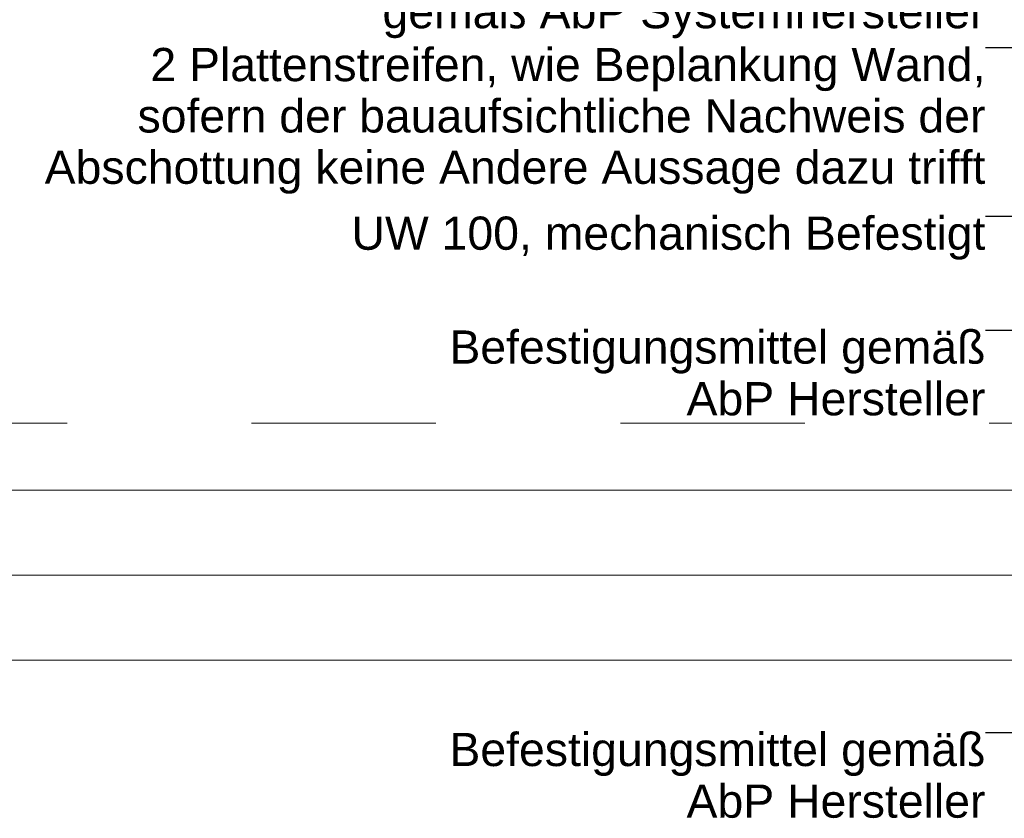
# Model space of a CAD drawing. Header units: metres. Extents: x -1.1 to 13.1, y -2.2 to 1.8.
# Tile 51 of 59: x 10.713 to 11.247, y -2.079 to -1.646. Entities that reach past the tile are written whole.
import ezdxf

# ---------------------------------------------------------------- set-up
doc = ezdxf.new("R2010")
doc.units = ezdxf.units.M
doc.header["$MEASUREMENT"] = 0
doc.linetypes.add('Schnittlinie', pattern=[0.06, 0.03, -0.015, 0, -0.015])
doc.layers.add('152 - Bemaßung_ Beschriftung.Ausbau', color=7, linetype='Continuous')
doc.layers.add('203 - Marker.Schnitt - Ausbaudetail SA', color=7, linetype='Continuous')
doc.styles.add('ERSTELLTER_STIL_1', font='txt')
doc.dimstyles.new('ERSTELLTER_STIL__2', dxfattribs={"dimtxt": 0.02, "dimasz": 0.01064, "dimexe": 0.18, "dimexo": 0.0625, "dimgap": 0, "dimtad": 1, "dimtih": 1, "dimtoh": 1, "dimzin": 0, "dimdsep": 46, "dimtxsty": 'ERSTELLTER_STIL_1', "dimblk": 'ARROWHEAD_2', "dimblk1": 'ARROWHEAD_2', "dimblk2": 'ARROWHEAD_2', "dimcen": 0.09, "dimse1": 1, "dimse2": 1, "dimclrd": 7, "dimclre": 7, "dimclrt": 7, "dimazin": 0, "dimtfac": 1, "dimtdec": 4, "dimtmove": 0, "dimatfit": 3, "dimfxl": 1, "dimtolj": 1, "dimtzin": 0, "dimarcsym": 0})
doc.dimstyles.new('ERSTELLTER_STIL__9', dxfattribs={"dimtxt": 0.18, "dimasz": 0.00912, "dimexe": 0.18, "dimexo": 0.0625, "dimgap": 0, "dimtad": 0, "dimtih": 1, "dimtoh": 1, "dimdec": 4, "dimzin": 0, "dimdsep": 46, "dimcen": 0.09, "dimadec": 0, "dimazin": 0, "dimtfac": 1, "dimtdec": 4, "dimtmove": 0, "dimatfit": 3, "dimldrblk": 'ARROWHEAD_11', "dimfxl": 1, "dimtolj": 1, "dimtzin": 0, "dimarcsym": 0})

# ---------------------------------------------------------------- blocks, each defined once
blk = doc.blocks.new('*D122', base_point=(3.49943, -7.27977))
at = {"layer": '152 - Bemaßung_ Beschriftung.Ausbau', "color": 7, "linetype": 'Continuous', "lineweight": 5}
for p, q in [((9.52191, -2.00398), (9.52191, -1.98298)), ((11.57691, -2.00398), (11.57691, -1.98298)), ((9.52595, -1.98648), (9.51787, -2.00048)), ((11.57287, -2.00048), (11.58095, -1.98648)), ((9.51507, -1.99348), (9.52191, -1.99348)), ((9.52191, -1.99348), (11.57691, -1.99348)), ((11.57691, -1.99348), (11.58376, -1.99348))]:
    blk.add_line(p, q, dxfattribs=at)
at = {"layer": '152 - Bemaßung_ Beschriftung.Ausbau', "color": 7, "lineweight": 5, "insert": (10.5178, -1.99337), "char_height": 0.02, "attachment_point": 7, "style": 'ERSTELLTER_STIL_1'}
blk.add_mtext('\\A1;{\\pql;\\fArial|b0|i0|c0|p38;2,05\\fArial|b0|i0|c0|p38;\\A1{\\H.66x;\\S5^  ;}}', dxfattribs=at)
blk = doc.blocks.new('ARROWHEAD_2')
at = {"color": 0, "linetype": 'Continuous', "lineweight": 0}
for p, q in [((-0.378, -0.655), (0.378, 0.655)), ((0, 0), (-1, 0))]:
    blk.add_line(p, q, dxfattribs=at)
blk = doc.blocks.new('ARROWHEAD_11')
at = {"color": 0, "linetype": 'Continuous', "lineweight": 0}
blk.add_line((0, 0), (-1, 0), dxfattribs=at)
at = {"color": 0, "linetype": 'Continuous', "lineweight": 0, "const_width": 0.25, "flags": 128}
blk.add_lwpolyline([(-0.125, 0, 1), (0.125, 0, 1)], format="xyb", close=True, dxfattribs=at)
blk = doc.blocks.new('*D154', base_point=(3.49943, -7.27977))
at = {"layer": '152 - Bemaßung_ Beschriftung.Ausbau', "color": 7, "linetype": 'Continuous', "lineweight": 5}
for p, q in [((9.64345, -1.89433), (9.63537, -1.90833)), ((9.63941, -1.91183), (9.63941, -1.89083)), ((11.46095, -1.89433), (11.45287, -1.90833)), ((11.45691, -1.91183), (11.45691, -1.89083)), ((9.63941, -1.90133), (11.45691, -1.90133))]:
    blk.add_line(p, q, dxfattribs=at)
at = {"layer": '152 - Bemaßung_ Beschriftung.Ausbau', "color": 7, "lineweight": 5, "insert": (10.51154, -1.90121), "char_height": 0.02, "attachment_point": 7, "style": 'ERSTELLTER_STIL_1'}
blk.add_mtext('\\A1;{\\pql;\\fArial|b0|i0|c0|p38;1,81\\fArial|b0|i0|c0|p38;\\A1{\\H.66x;\\S75^  ;}}', dxfattribs=at)
blk = doc.blocks.new('*D160', base_point=(3.49943, -7.27977))
at = {"layer": '152 - Bemaßung_ Beschriftung.Ausbau', "color": 7, "linetype": 'Continuous', "lineweight": 5}
for p, q in [((9.64191, -1.95785), (9.64191, -1.93685)), ((11.57691, -1.95785), (11.57691, -1.93685)), ((9.64595, -1.94035), (9.63787, -1.95435)), ((11.58095, -1.94035), (11.57287, -1.95435)), ((9.64191, -1.94735), (11.57691, -1.94735))]:
    blk.add_line(p, q, dxfattribs=at)
at = {"layer": '152 - Bemaßung_ Beschriftung.Ausbau', "color": 7, "lineweight": 5, "insert": (10.5778, -1.94723), "char_height": 0.02, "attachment_point": 7, "style": 'ERSTELLTER_STIL_1'}
blk.add_mtext('\\A1;{\\pql;\\fArial|b0|i0|c0|p38;1,93\\fArial|b0|i0|c0|p38;\\A1{\\H.66x;\\S5^  ;}}', dxfattribs=at)

msp = doc.modelspace()

# ---------------------------------------------------------------- linework, layer by layer
at = {"layer": '203 - Marker.Schnitt - Ausbaudetail SA', "color": 7, "linetype": 'Schnittlinie', "lineweight": 13}
msp.add_line((9.2387, -1.86506), (11.90991, -1.86506), dxfattribs=at)

# ---------------------------------------------------------------- texts
at = {"layer": '152 - Bemaßung_ Beschriftung.Ausbau', "color": 7, "linetype": 'Continuous', "lineweight": 9, "char_height": 0.018, "attachment_point": 3, "style": 'ERSTELLTER_STIL_1'}
for s, insert, line_spacing_factor in [('\\A1;{\\pqr;\\fArial|b0|i0|c0|p38;2 x 15mm Gipsfaserplatte / Deckel\\fArial|b0|i0|c0|p38;,\\P\\pqr;\\fArial|b0|i0|c0|p38;gemäß AbP Systemhersteller}', (11.23669, -1.60531), 0.921299), ('\\A1;{\\pqr;\\fArial|b0|i0|c0|p38;2 Plattenstreifen, wie Beplankung Wand,\\P\\pqr;\\fArial|b0|i0|c0|p38;sofern der bauaufsichtliche Nachweis der \\P\\pqr;\\fArial|b0|i0|c0|p38;Abschottung keine Andere Aussage dazu trifft}', (11.23669, -1.66164), 0.927279), ('\\A1;{\\pqr;\\fArial|b0|i0|c0|p38;Befestigungsmittel gemäß\\P\\pqr;\\fArial|b0|i0|c0|p38;AbP Hersteller}', (11.23669, -1.81477), 0.93321), ('\\A1;{\\pqr;\\fArial|b0|i0|c0|p38;Befestigungsmittel gemäß\\P\\pqr;\\fArial|b0|i0|c0|p38;AbP Hersteller}', (11.23669, -2.0329), 0.93321)]:
    msp.add_mtext(s, dxfattribs=dict(at, insert=insert, line_spacing_factor=line_spacing_factor))
at = {"layer": '152 - Bemaßung_ Beschriftung.Ausbau', "color": 7, "linetype": 'Continuous', "lineweight": 9, "insert": (11.23669, -1.75303), "char_height": 0.018, "attachment_point": 3, "style": 'ERSTELLTER_STIL_1'}
msp.add_mtext('\\A1;{\\pqr;\\fArial|b0|i0|c0|p38;UW 100\\fArial|b0|i0|c0|p38;, mechanisch Befestigt}', dxfattribs=at)

# ---------------------------------------------------------------- dimensions: what is measured, and where the dimension line sits
at = {"layer": '152 - Bemaßung_ Beschriftung.Ausbau', "color": 7, "linetype": 'Continuous', "lineweight": 5}
for base, p1, p2, picture, middle in [((11.45691, -1.90133), (9.63941, -1.80997), (11.45691, -1.75477), '*D154', (10.57215, -1.88733)), ((11.57691116, -1.94734523), (9.64191118, -1.75476791), (11.57691116, -2.01840748), '*D160', (10.63078527, -1.93334523)), ((11.57691116, -1.99348481), (9.52191118, -2.01840748), (11.57691116, -2.01840748), '*D122', (10.57078527, -1.97948481))]:
    dim = msp.add_linear_dim(base=base, p1=p1, p2=p2, dimstyle='ERSTELLTER_STIL__2', dxfattribs=at)
    dim.commit()
    dim.dimension.update_dxf_attribs({"geometry": picture, "text_midpoint": middle, "dimtype": 160})

# ---------------------------------------------------------------- leaders
at = {"layer": '152 - Bemaßung_ Beschriftung.Ausbau', "color": 7, "linetype": 'Continuous', "lineweight": 9, "annotation_type": 0, "has_hookline": 1, "hookline_direction": 1}
for points, text_width in [([(11.62814, -1.67608), (11.5426, -1.66164), (11.23669, -1.66164)], 0.50956), ([(11.60191, -1.68972), (11.39155, -1.75303), (11.23669, -1.75303)], 0.34135), ([(11.48205, -1.72981), (11.4012, -1.81477), (11.23669, -1.81477)], 0.28784), ([(11.65016, -1.82653), (11.4259, -2.0329), (11.23669, -2.0329)], 0.28784)]:
    msp.add_leader(points, dimstyle='ERSTELLTER_STIL__9', dxfattribs=dict(at, text_width=text_width))

doc.saveas('drawing.dxf')
